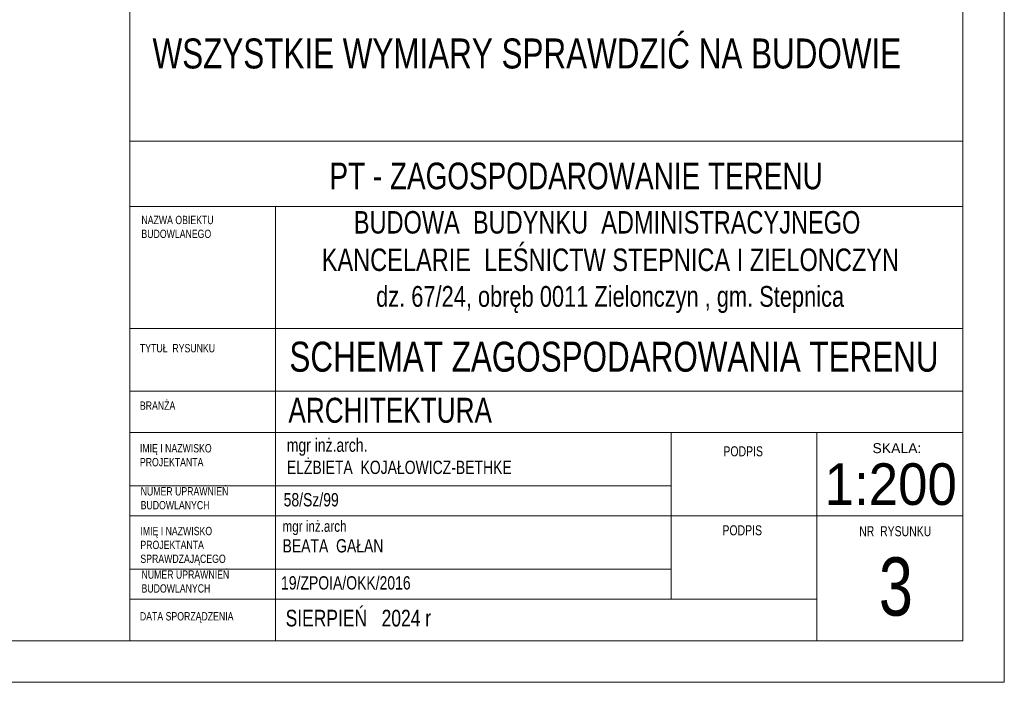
# Model space of a CAD drawing. Header units: inches. Extents: x 1156 to 71303, y -52654 to 51.
# Tile 102 of 151: x 63242 to 65607, y -46028 to -44435. Entities that reach past the tile are written whole.
import ezdxf
from ezdxf.enums import TextEntityAlignment as Align

# ---------------------------------------------------------------- set-up
doc = ezdxf.new("R2010")
doc.units = ezdxf.units.IN
doc.header["$MEASUREMENT"] = 0
doc.layers.get('0').update_dxf_attribs({"lineweight": 0})
doc.layers.add('--opisy', color=7, linetype='Continuous', lineweight=0)
doc.layers.add('A--tabelka rysunku', color=7, linetype='Continuous', lineweight=0)
doc.styles.add('1-100', font='arial.ttf', dxfattribs={"width": 0.75, "height": 18})
doc.styles.add('1-500', font='arial.ttf', dxfattribs={"width": 0.75, "height": 1.25})
doc.styles.add('Arial narrow', font='arial.ttf', dxfattribs={"width": 0.75})
doc.styles.get("Standard").update_dxf_attribs({"font": 'arial.ttf', "width": 0.75})
doc.styles.add('STYL-1', font='arial.ttf', dxfattribs={"width": 0.75})

msp = doc.modelspace()

# ---------------------------------------------------------------- linework, layer by layer
at = {"linetype": 'Continuous', "ltscale": 12}
msp.add_line((63506.706, -44727.805), (63506.706, -40187.805), dxfattribs=at)
for points in [[(57206.706, -46027.805), (65606.706, -46027.805), (65606.706, -40087.805), (57206.706, -40087.805)], [(57606.706, -45927.805), (65506.706, -45927.805), (65506.706, -40187.805), (57606.706, -40187.805)]]:
    msp.add_lwpolyline(points, close=True)
at = {"layer": 'A--tabelka rysunku', "linetype": 'Continuous'}
for p, q in [((65506.706, -44727.805), (63506.706, -44727.805)), ((65506.706, -44884.056), (63506.706, -44884.056)), ((63856.706, -44884.056), (63856.706, -45927.805)), ((65506.706, -45177.805), (63506.706, -45177.805)), ((65506.706, -45177.805), (63506.706, -45177.805)), ((65506.706, -45327.805), (63506.706, -45327.805)), ((65506.706, -45427.805), (63506.706, -45427.805)), ((64806.706, -45827.805), (64806.706, -45427.805)), ((65156.706, -45927.805), (65156.706, -45427.805)), ((64806.706, -45555.805), (63506.706, -45555.805)), ((65156.706, -45627.805), (63506.706, -45627.805)), ((65156.706, -45627.805), (65506.706, -45627.805)), ((64806.706, -45755.805), (63506.706, -45755.805)), ((65156.706, -45827.805), (63506.706, -45827.805))]:
    msp.add_line(p, q, dxfattribs=at)
msp.add_lwpolyline([(63506.706, -45927.805), (65506.706, -45927.805), (65506.706, -44727.805), (63506.706, -44727.805)], close=True, dxfattribs=at)

# ---------------------------------------------------------------- texts
at = {"layer": '--opisy', "insert": (63561.174, -44480.72), "char_height": 72, "width": 2185.53713, "attachment_point": 1, "style": '1-100'}
msp.add_mtext('WSZYSTKIE WYMIARY SPRAWDZIĆ NA BUDOWIE', dxfattribs=at)
at = {"layer": 'A--tabelka rysunku', "style": 'Arial narrow'}
msp.add_text('SKALA:', height=24, dxfattribs=at).set_placement((65290.148, -45453.144), align=Align.TOP_LEFT)
at = {"layer": 'A--tabelka rysunku', "style": 'Arial narrow', "width": 0.908571}
msp.add_text('1:200', height=100, dxfattribs=at).set_placement((65175.2, -45501.547), align=Align.TOP_LEFT)
at = {"layer": 'A--tabelka rysunku', "ltscale": 35, "attachment_point": 2}
for s, insert, char_height, width, style in [('PT - ZAGOSPODAROWANIE TERENU', (64578.329, -44778.957), 64, 2511.92874, 'Arial narrow'), ('SCHEMAT ZAGOSPODAROWANIA TERENU', (64669.344, -45209.326), 72, 2357.50465, 'STYL-1'), ('\\pxql;ARCHITEKTURA ', (65143.321, -45344.099), 60, 2511.92874, 'Arial narrow')]:
    msp.add_mtext(s, dxfattribs=dict(at, insert=insert, char_height=char_height, width=width, style=style))
at = {"layer": 'A--tabelka rysunku'}
for s, insert, char_height, width, attachment_point, style in [('{\\H0.75x;BUDOWA  BUDYNKU  ADMINISTRACYJNEGO\\P KANCELARIE  LEŚNICTW STEPNICA I ZIELONCZYN\\P\\H0.9259x; dz. 67/24, obręb 0011 Zielonczyn , gm. Stepnica}', (64652.742, -44895.391), 72, 2389.16624, 2, '1-500'), ('NAZWA OBIEKTU\\PBUDOWLANEGO', (63534.405, -44906.756), 20, 1108.7055, 1, 'Arial narrow'), ('TYTUŁ  RYSUNKU', (63530.782, -45214.88), 20, 1108.7055, 1, 'Arial narrow'), ('BRANŻA', (63530.782, -45352.907), 20, 1108.7055, 1, 'Arial narrow'), ('IMIĘ I NAZWISKO \\PPROJEKTANTA', (63530.782, -45455.338), 20, 1108.7055, 1, 'Arial narrow'), ('PODPIS ', (64932.116, -45460.683), 24, 1108.7055, 1, 'Arial narrow'), ('NUMER UPRAWNIEŃ \\PBUDOWLANYCH', (63532.562, -45558.789), 20, 1108.7055, 1, 'Arial narrow'), ('\\P58/Sz/99', (63875.959, -45519.726), 32, 1108.7055, 1, 'Arial narrow'), ('{\\H0.8333x;mgr inż.arch\\P}BEATA  GAŁAN    \\P    ', (63873.34, -45639.371), 32, 879.56713, 1, 'Arial narrow'), ('IMIĘ I NAZWISKO \\PPROJEKTANTA\\PSPRAWDZAJĄCEGO', (63531.92, -45654.253), 20, 1108.7055, 1, 'Arial narrow'), ('PODPIS  ', (64929.841, -45650.498), 24, 1108.7055, 1, 'Arial narrow'), ('NR  RYSUNKU', (65258.091, -45652.649), 24, 288.58456, 1, 'Arial narrow'), ('3', (65305.563, -45727.546), 140, 260.3868, 1, 'Arial narrow'), ('NUMER UPRAWNIEŃ \\PBUDOWLANYCH', (63534.643, -45758.859), 20, 1108.7055, 1, 'Arial narrow'), (' 19/ZPOIA/OKK/2016\\P       ', (63860.428, -45772.856), 32, 879.56713, 1, 'Arial narrow'), ('SIERPIEŃ   2024 r', (63880.719, -45853.516), 40, 1108.7055, 1, 'Arial narrow'), ('DATA SPORZĄDZENIA', (63530.782, -45859.102), 20, 1108.7055, 1, 'Arial narrow')]:
    msp.add_mtext(s, dxfattribs=dict(at, insert=insert, char_height=char_height, width=width, attachment_point=attachment_point, style=style))
at = {"layer": 'A--tabelka rysunku', "insert": (63883.557, -45441.895), "char_height": 32, "width": 1108.7055, "attachment_point": 1}
msp.add_mtext('{\\W0.75;mgr inż.arch.\\PELŻBIETA  KOJAŁOWICZ-BETHKE}', dxfattribs=at)

doc.saveas('drawing.dxf')
